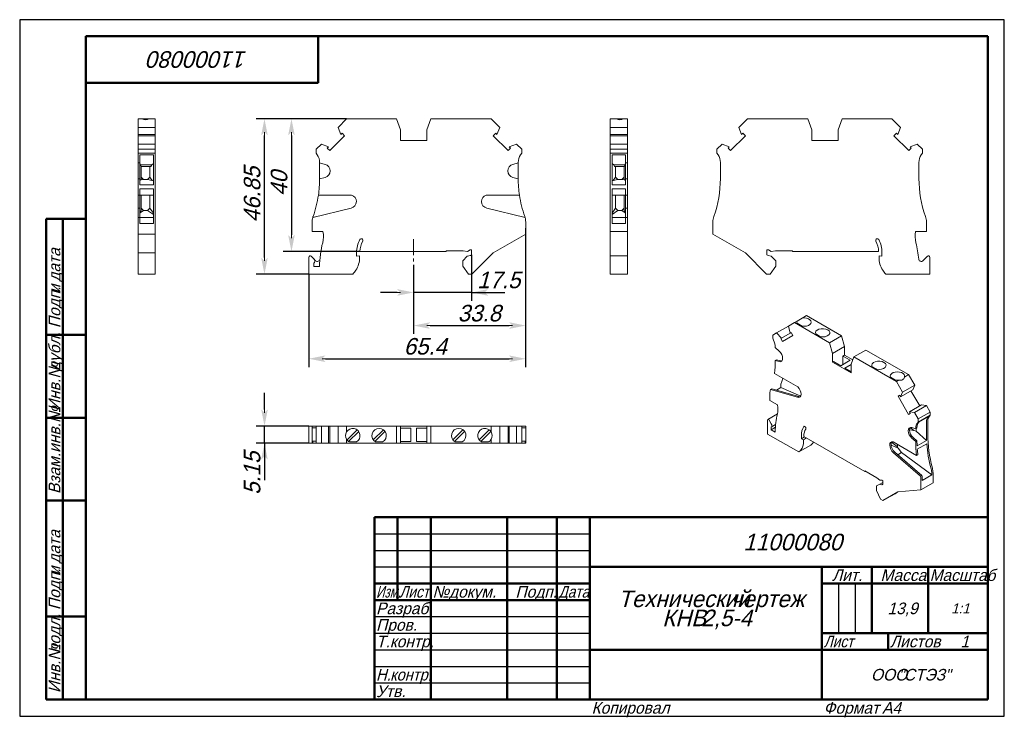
# Model space of a CAD drawing. Header units: millimetres. Extents: x 0 to 297, y 0 to 210.
import ezdxf

# ---------------------------------------------------------------- set-up
doc = ezdxf.new("R2010")
doc.units = ezdxf.units.MM
doc.linetypes.add('CENTER_per1_scale0.152362', pattern=[7.74, 4.8375, -0.9675, 0.9675, -0.9675])
doc.styles.add('TextStyle_1', font='T-FLEX Type A.TTF', dxfattribs={"oblique": 15, "height": 5})
doc.styles.add('TextStyle_2', font='T-FLEX Type A.TTF', dxfattribs={"oblique": 15, "height": 3.5})
doc.styles.add('TextStyle_3', font='T-FLEX Type A.TTF', dxfattribs={"width": 0.744064, "oblique": 15, "height": 3.5})
doc.styles.add('TextStyle_4', font='T-FLEX Type A.TTF', dxfattribs={"width": 0.883061, "oblique": 15, "height": 3.5})
doc.styles.add('TextStyle_5', font='T-FLEX Type A.TTF', dxfattribs={"width": 0.94413, "oblique": 15, "height": 3.5})
doc.styles.add('TextStyle_6', font='T-FLEX Type A.TTF', dxfattribs={"width": 0.98844, "oblique": 15, "height": 3.5})
doc.styles.add('TextStyle_7', font='T-FLEX Type A.TTF', dxfattribs={"oblique": 15, "height": 5})
doc.styles.add('TextStyle_8', font='T-FLEX Type A.TTF', dxfattribs={"oblique": 15, "height": 3})
doc.styles.add('TextStyle_9', font='T-FLEX Type A.TTF', dxfattribs={"oblique": 15, "height": 3.5})
doc.dimstyles.new('DIM_ST_1', dxfattribs={"dimtxt": 5, "dimasz": 5, "dimexe": 2.5, "dimexo": 0, "dimtad": 1, "dimrnd": 0.01, "dimdsep": 46, "dimtxsty": 'TextStyle_1', "dimblk": 'Arrow_3_C7_Status', "dimcen": 0.09, "dimclrd": 7, "dimclre": 7, "dimclrt": 7, "dimazin": 0, "dimtfac": 1, "dimtdec": 0, "dimtmove": 0, "dimatfit": 0, "dimldrblk": 'NONE', "dimfxl": 1, "dimtvp": 1, "dimtolj": 1, "dimarcsym": 0})
doc.dimstyles.new('DIM_ST_2', dxfattribs={"dimtxt": 5, "dimasz": 5, "dimexe": 2.5, "dimexo": 0, "dimtad": 1, "dimrnd": 0.01, "dimdsep": 46, "dimtxsty": 'TextStyle_1', "dimblk": 'Arrow_3_C7_Status', "dimcen": 0.09, "dimclrd": 7, "dimclre": 7, "dimclrt": 7, "dimazin": 0, "dimtfac": 1, "dimtdec": 0, "dimtmove": 0, "dimatfit": 0, "dimldrblk": 'NONE', "dimfxl": 1, "dimtvp": 1, "dimtolj": 1, "dimarcsym": 0})
doc.dimstyles.new('DIM_ST_3', dxfattribs={"dimtxt": 5, "dimasz": 5, "dimexe": 2.5, "dimexo": 0, "dimtad": 1, "dimrnd": 0.01, "dimdsep": 46, "dimtxsty": 'TextStyle_1', "dimblk": 'Arrow_3_C7_Status', "dimcen": 0.09, "dimclrd": 7, "dimclre": 7, "dimclrt": 7, "dimazin": 0, "dimtfac": 1, "dimtdec": 0, "dimtmove": 0, "dimatfit": 0, "dimldrblk": 'NONE', "dimfxl": 1, "dimtvp": 1, "dimtolj": 1, "dimarcsym": 0})

# ---------------------------------------------------------------- blocks, each defined once
blk = doc.blocks.new('Arrow_3_C7_Status')
at = {"color": 7, "linetype": 'Continuous', "lineweight": 0}
blk.add_line((-1, 0), (-0.8, 0), dxfattribs=at)
at = {"color": 7}
blk.add_solid([(-1, -0.2), (0, 0), (-0.8, 0), (-1, 0.2)], dxfattribs=at)
blk = doc.blocks.new('*D5')
at = {"color": 7, "lineweight": -2}
for p, q in [((136.32, 139.12), (136.32, 125.27)), ((118.82, 136.09), (118.82, 125.27)), ((113.82, 127.77), (108.82, 127.77)), ((136.32, 127.77), (118.82, 127.77)), ((136.32, 127.77), (146.32, 127.77)), ((141.32, 127.77), (146.32, 127.77))]:
    blk.add_line(p, q, dxfattribs=at)
at = {"layer": 'Defpoints', "color": 0}
for p in [(136.32, 139.12), (118.82, 136.09), (118.82, 127.77)]:
    blk.add_point(p, dxfattribs=at)
at = {"color": 7, "lineweight": -2, "xscale": 5, "yscale": 5, "zscale": 5}
blk.add_blockref('Arrow_3_C7_Status', (118.82, 127.77), dxfattribs=at)
at = {"color": 7, "lineweight": -2, "xscale": 5, "yscale": 5, "zscale": 5, "rotation": 180}
blk.add_blockref('Arrow_3_C7_Status', (136.32, 127.77), dxfattribs=at)
blk = doc.blocks.new('_None')
blk = doc.blocks.new('*D6')
at = {"color": 7, "lineweight": -2}
for p, q in [((152.62, 147.17), (152.62, 115.27)), ((118.82, 136.09), (118.82, 115.27)), ((123.82, 117.77), (147.62, 117.77))]:
    blk.add_line(p, q, dxfattribs=at)
at = {"layer": 'Defpoints', "color": 0}
for p in [(152.62, 147.17), (118.82, 136.09), (152.62, 117.77)]:
    blk.add_point(p, dxfattribs=at)
at = {"color": 7, "lineweight": -2, "xscale": 5, "yscale": 5, "zscale": 5, "rotation": 180}
blk.add_blockref('Arrow_3_C7_Status', (118.82, 117.77), dxfattribs=at)
at = {"color": 7, "lineweight": -2, "xscale": 5, "yscale": 5, "zscale": 5}
blk.add_blockref('Arrow_3_C7_Status', (152.62, 117.77), dxfattribs=at)
blk = doc.blocks.new('*D7')
at = {"color": 7, "lineweight": -2}
for p, q in [((152.62, 145.32), (152.62, 105.27)), ((87.22, 133.27), (87.22, 105.27)), ((92.22, 107.77), (147.62, 107.77))]:
    blk.add_line(p, q, dxfattribs=at)
at = {"layer": 'Defpoints', "color": 0}
for p in [(152.62, 145.32), (87.22, 133.27), (152.62, 107.77)]:
    blk.add_point(p, dxfattribs=at)
at = {"color": 7, "lineweight": -2, "xscale": 5, "yscale": 5, "zscale": 5}
for p, rotation in [((87.22, 107.77), 180), ((152.62, 107.77), 360)]:
    blk.add_blockref('Arrow_3_C7_Status', p, dxfattribs=dict(at, rotation=rotation))
blk = doc.blocks.new('*D8')
at = {"color": 7, "lineweight": -2}
for p, q in [((98.62, 180.12), (79.48, 180.12)), ((81.98, 175.12), (81.98, 145.12)), ((102.63, 140.12), (79.48, 140.12))]:
    blk.add_line(p, q, dxfattribs=at)
at = {"layer": 'Defpoints', "color": 0}
for p in [(98.62, 180.12), (81.98, 140.12), (102.63, 140.12)]:
    blk.add_point(p, dxfattribs=at)
at = {"color": 7, "lineweight": -2, "xscale": 5, "yscale": 5, "zscale": 5}
for p, rotation in [((81.98, 180.12), 89.99999999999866), ((81.98, 140.12), 269.9999999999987)]:
    blk.add_blockref('Arrow_3_C7_Status', p, dxfattribs=dict(at, rotation=rotation))
blk = doc.blocks.new('*D9')
at = {"color": 7, "lineweight": -2}
for p, q in [((98.62, 180.12), (71.34, 180.12)), ((73.84, 138.27), (73.84, 175.12)), ((87.22, 133.27), (71.34, 133.27))]:
    blk.add_line(p, q, dxfattribs=at)
at = {"layer": 'Defpoints', "color": 0}
for p in [(73.84, 180.12), (98.62, 180.12), (87.22, 133.27)]:
    blk.add_point(p, dxfattribs=at)
at = {"color": 7, "lineweight": -2, "xscale": 5, "yscale": 5, "zscale": 5}
for p, rotation in [((73.84, 180.12), 90), ((73.84, 133.27), 270)]:
    blk.add_blockref('Arrow_3_C7_Status', p, dxfattribs=dict(at, rotation=rotation))
blk = doc.blocks.new('*D10')
at = {"color": 7, "lineweight": -2}
for p, q in [((73.84, 92.48), (73.84, 97.48)), ((87.22, 87.48), (71.34, 87.48)), ((73.84, 82.33), (73.84, 87.48)), ((87.22, 82.33), (71.34, 82.33)), ((73.84, 82.33), (73.84, 71.19)), ((73.84, 77.33), (73.84, 72.33))]:
    blk.add_line(p, q, dxfattribs=at)
at = {"layer": 'Defpoints', "color": 0}
for p in [(73.84, 87.48), (87.22, 87.48), (87.22, 82.33)]:
    blk.add_point(p, dxfattribs=at)
at = {"color": 7, "lineweight": -2, "xscale": 5, "yscale": 5, "zscale": 5}
for p, rotation in [((73.84, 87.48), 269.9999999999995), ((73.84, 82.33), 89.99999999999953)]:
    blk.add_blockref('Arrow_3_C7_Status', p, dxfattribs=dict(at, rotation=rotation))
blk = doc.blocks.new('_FR1Страница_1')
at = {"color": 7, "linetype": 'Continuous', "lineweight": 25}
for p, q in [((0, 210), (0, 0)), ((297, 210), (0, 210)), ((297, 0), (297, 210)), ((107, 55), (172, 55)), ((107, 50), (172, 50)), ((107, 45), (172, 45)), ((247, 40), (247, 25)), ((252, 40), (252, 25)), ((107, 30), (172, 30)), ((107, 25), (172, 25)), ((107, 20), (172, 20)), ((242, 20), (292, 20)), ((262, 20), (262, 20)), ((107, 15), (172, 15)), ((107, 10), (172, 10)), ((0, 0), (297, 0))]:
    blk.add_line(p, q, dxfattribs=at)
at = {"color": 7, "linetype": 'Continuous', "lineweight": 50}
for p, q in [((20, 5), (20, 205)), ((20, 205), (292, 205)), ((90, 191), (90, 205)), ((292, 205), (292, 5)), ((20, 191), (90, 191)), ((8, 5), (8, 150)), ((8, 150), (20, 150)), ((13, 150), (13, 5)), ((8, 115), (20, 115)), ((8, 90), (20, 90)), ((20, 65), (8, 65)), ((107, 5), (107, 60)), ((107, 60), (292, 60)), ((114, 60), (114, 35)), ((124, 60), (124, 5)), ((147, 60), (147, 5)), ((162, 60), (162, 5)), ((172, 60), (172, 5)), ((172, 45), (292, 45)), ((242, 45), (242, 5)), ((257, 45), (257, 25)), ((274, 45), (274, 25)), ((107, 40), (172, 40)), ((242, 40), (292, 40)), ((107, 35), (172, 35)), ((8, 30), (20, 30)), ((242, 25), (292, 25)), ((262, 25), (262, 20)), ((172, 20), (292, 20)), ((20, 5), (8, 5)), ((292, 5), (20, 5))]:
    blk.add_line(p, q, dxfattribs=at)
at = {"color": 7, "oblique": 15}
for s, height, rotation, style, p in [('11000080', 5, 180, 'TextStyle_7', (68.7, 200.5)), ('дата', 3.5, 90, 'TextStyle_2', (12.25, 131.01)), ('Подп.', 3.5, 90, 'TextStyle_2', (12.25, 117)), ('и', 3.5, 90, 'TextStyle_2', (12.25, 127.51)), ('дубл.', 3.5, 90, 'TextStyle_2', (12.25, 104.01)), ('Инв.№', 3.5, 90, 'TextStyle_2', (12.25, 92)), ('Взам.инв.№', 3.5, 90, 'TextStyle_2', (12.25, 67)), ('дата', 3.5, 90, 'TextStyle_2', (12.25, 46.01)), ('Подп.', 3.5, 90, 'TextStyle_2', (12.25, 32)), ('и', 3.5, 90, 'TextStyle_2', (12.25, 42.51)), ('подл.', 3.5, 90, 'TextStyle_2', (12.25, 19.01)), ('Инв.№', 3.5, 90, 'TextStyle_2', (12.25, 7))]:
    blk.add_text(s, height=height, rotation=rotation, dxfattribs=dict(at, style=style)).set_placement(p)
for s, height, style, p in [('11000080', 5, 'TextStyle_7', (218.3, 50)), ('Лит.', 3.5, 'TextStyle_2', (245.03, 40.76)), ('Масса', 3.5, 'TextStyle_2', (259.65, 40.76)), ('№', 3.5, 'TextStyle_2', (124.5, 35.75)), ('Подп.', 3.5, 'TextStyle_2', (149.53, 35.75)), ('докум.', 3.5, 'TextStyle_2', (129.5, 35.75)), ('Технический', 5, 'TextStyle_7', (180.55, 32.88)), ('чертеж', 5, 'TextStyle_7', (214.51, 32.88)), ('Разраб.', 3.5, 'TextStyle_2', (107.5, 30.75)), ('13,9', 3.5, 'TextStyle_2', (261.78, 30.75)), ('1:1', 3, 'TextStyle_8', (280.99, 31)), ('КНВ', 5, 'TextStyle_7', (193.83, 27.12)), ('2,5-4', 5, 'TextStyle_7', (205.62, 27.12)), ('Пров.', 3.5, 'TextStyle_2', (107.5, 25.75)), ('Т.контр.', 3.5, 'TextStyle_2', (107.5, 20.75)), ('Листов', 3.5, 'TextStyle_2', (262.5, 20.75)), ('1', 3.5, 'TextStyle_9', (283.78, 20.75)), ('ООО', 3.5, 'TextStyle_2', (256.78, 10.75)), ('"СТЭЗ"', 3.5, 'TextStyle_2', (265.03, 10.75)), ('Утв.', 3.5, 'TextStyle_2', (107.5, 5.75)), ('Копировал', 3.5, 'TextStyle_2', (172.5, 0.75)), ('Формат', 3.5, 'TextStyle_2', (242.5, 0.75)), ('A4', 3.5, 'TextStyle_2', (260.12, 0.75))]:
    blk.add_text(s, height=height, dxfattribs=dict(at, style=style)).set_placement(p)
for s, style, width, p in [('Масштаб', 'TextStyle_6', 0.98844, (274.5, 40.76)), ('Изм.', 'TextStyle_3', 0.744064, (107.5, 35.75)), ('Лист', 'TextStyle_4', 0.883061, (114.5, 35.75)), ('Дата', 'TextStyle_4', 0.883061, (162.5, 35.75)), ('Лист', 'TextStyle_4', 0.883061, (242.5, 20.75)), ('Н.', 'TextStyle_5', 0.94413, (107.5, 10.75)), ('контр.', 'TextStyle_5', 0.94413, (111.75, 10.75))]:
    blk.add_text(s, height=3.5, dxfattribs=dict(at, style=style, width=width)).set_placement(p)
blk = doc.blocks.new('Страница_1')
at = {"color": 7, "linetype": 'Continuous', "lineweight": 20}
for p, q in [((35.715, 177.542), (35.715, 180.116)), ((35.715, 180.116), (36.863, 180.116)), ((36.862, 180.116), (39.068, 180.116)), ((39.067, 180.116), (40.865, 180.116)), ((40.865, 177.542), (40.865, 180.116)), ((96.049, 177.542), (98.623, 180.116)), ((98.623, 180.116), (113.623, 180.116)), ((113.623, 180.116), (114.823, 176.819)), ((122.823, 176.819), (124.023, 180.116)), ((124.023, 180.116), (142.223, 180.116)), ((144.797, 177.542), (142.223, 180.116)), ((179.945, 180.116), (178.148, 180.116)), ((178.148, 177.542), (178.148, 180.116)), ((182.15, 180.116), (179.944, 180.116)), ((183.298, 180.116), (182.15, 180.116)), ((183.298, 177.542), (183.298, 180.116)), ((216.929, 177.542), (219.503, 180.116)), ((237.703, 180.116), (219.503, 180.116)), ((238.903, 176.819), (237.703, 180.116)), ((248.103, 180.116), (246.903, 176.819)), ((263.103, 180.116), (248.103, 180.116)), ((265.677, 177.542), (263.103, 180.116)), ((35.715, 177.542), (40.865, 177.542)), ((35.715, 177.542), (35.715, 175.4)), ((35.715, 175.4), (40.865, 175.4)), ((35.715, 175.4), (35.715, 175.016)), ((40.865, 175.4), (40.865, 177.542)), ((40.865, 175.016), (40.865, 175.4)), ((96.884, 175.4), (96.049, 177.542)), ((97.257, 175.773), (96.884, 175.4)), ((98.013, 175.016), (97.257, 175.773)), ((114.823, 173.616), (114.823, 176.819)), ((122.823, 173.616), (122.823, 176.819)), ((143.59, 175.773), (142.833, 175.016)), ((143.963, 175.4), (143.59, 175.773)), ((144.797, 177.542), (143.963, 175.4)), ((183.298, 177.542), (178.148, 177.542)), ((178.148, 175.4), (178.148, 177.542)), ((178.148, 175.016), (178.148, 175.4)), ((183.298, 175.4), (178.148, 175.4)), ((183.298, 175.4), (183.298, 177.542)), ((183.298, 175.016), (183.298, 175.4)), ((217.763, 175.4), (216.929, 177.542)), ((218.137, 175.773), (217.763, 175.4)), ((218.893, 175.016), (218.137, 175.773)), ((238.903, 176.819), (238.903, 173.616)), ((246.903, 176.819), (246.903, 173.616)), ((263.713, 175.016), (264.47, 175.773)), ((264.47, 175.773), (264.843, 175.4)), ((264.843, 175.4), (265.677, 177.542)), ((35.715, 175.016), (35.715, 172.508)), ((40.865, 175.016), (35.715, 175.016)), ((35.715, 172.508), (40.865, 172.508)), ((35.715, 170.916), (35.715, 172.508)), ((40.865, 172.508), (40.865, 175.016)), ((40.865, 170.916), (40.865, 172.508)), ((89.423, 170.916), (91.015, 172.508)), ((91.015, 172.508), (93.158, 171.674)), ((93.541, 170.544), (98.013, 175.016)), ((122.823, 173.616), (114.823, 173.616)), ((142.833, 175.016), (147.306, 170.544)), ((149.832, 172.508), (147.689, 171.674)), ((151.423, 170.916), (149.832, 172.508)), ((178.148, 175.016), (178.148, 172.508)), ((178.148, 175.016), (183.298, 175.016)), ((178.148, 170.916), (178.148, 172.508)), ((183.298, 172.508), (178.148, 172.508)), ((183.298, 172.508), (183.298, 175.016)), ((183.298, 170.916), (183.298, 172.508)), ((210.303, 170.916), (211.895, 172.508)), ((211.895, 172.508), (214.038, 171.674)), ((214.421, 170.544), (218.893, 175.016)), ((238.903, 173.616), (246.903, 173.616)), ((263.713, 175.016), (268.185, 170.544)), ((270.711, 172.508), (268.569, 171.674)), ((272.303, 170.916), (270.711, 172.508)), ((35.715, 170.916), (40.865, 170.916)), ((35.715, 169.716), (35.715, 170.916)), ((35.715, 169.237), (35.715, 169.716)), ((40.865, 169.716), (35.715, 169.716)), ((40.865, 170.916), (40.865, 169.716)), ((40.865, 169.716), (40.865, 169.237)), ((89.423, 170.916), (89.423, 169.716)), ((89.423, 169.716), (89.759, 169.237)), ((92.784, 171.3), (93.158, 171.674)), ((93.541, 170.544), (92.784, 171.3)), ((147.306, 170.544), (148.062, 171.3)), ((148.062, 171.3), (147.689, 171.674)), ((151.088, 169.237), (151.423, 169.716)), ((151.423, 169.716), (151.423, 170.916)), ((178.148, 170.916), (178.148, 169.716)), ((183.298, 170.916), (178.148, 170.916)), ((183.298, 169.716), (178.148, 169.716)), ((178.148, 169.716), (178.148, 169.237)), ((183.298, 170.916), (183.298, 169.716)), ((183.298, 169.716), (183.298, 169.237)), ((210.303, 170.916), (210.303, 169.716)), ((210.303, 169.716), (210.639, 169.237)), ((213.664, 171.3), (214.038, 171.674)), ((214.421, 170.544), (213.664, 171.3)), ((268.185, 170.544), (268.942, 171.3)), ((268.942, 171.3), (268.569, 171.674)), ((272.303, 169.716), (271.968, 169.237)), ((272.303, 170.916), (272.303, 169.716)), ((35.715, 169.237), (35.715, 166.971)), ((35.715, 166.81), (35.715, 166.971)), ((35.715, 166.81), (35.715, 166.364)), ((36.265, 166.81), (35.715, 166.81)), ((35.715, 166.364), (35.715, 164.432)), ((36.265, 169.237), (36.265, 169.252)), ((40.315, 169.252), (36.265, 169.252)), ((36.265, 169.237), (36.265, 166.971)), ((36.265, 166.81), (36.265, 166.971)), ((36.265, 166.364), (36.265, 166.81)), ((36.454, 166.233), (36.265, 166.491)), ((36.265, 166.364), (36.265, 164.432)), ((39.824, 166.233), (40.315, 166.662)), ((40.315, 169.237), (40.315, 169.252)), ((40.315, 169.237), (40.315, 166.971)), ((40.315, 162.078), (40.315, 166.971)), ((40.865, 169.237), (40.865, 166.971)), ((40.865, 166.971), (40.865, 162.078)), ((90.473, 166.81), (90.473, 166.971)), ((90.473, 166.81), (92.141, 166.364)), ((90.473, 162.078), (90.473, 166.81)), ((150.373, 166.81), (148.706, 166.364)), ((150.373, 166.81), (150.373, 166.971)), ((150.373, 162.078), (150.373, 166.81)), ((178.148, 166.971), (178.148, 169.237)), ((178.148, 166.971), (178.148, 162.078)), ((178.698, 169.252), (182.748, 169.252)), ((178.698, 169.237), (178.698, 169.252)), ((178.698, 166.971), (178.698, 169.237)), ((178.698, 162.078), (178.698, 166.971)), ((179.189, 166.233), (178.698, 166.662)), ((182.558, 166.233), (182.748, 166.491)), ((182.748, 169.237), (182.748, 169.252)), ((182.748, 166.971), (182.748, 169.237)), ((182.748, 166.81), (182.748, 166.971)), ((182.748, 166.364), (182.748, 166.81)), ((182.748, 166.81), (183.298, 166.81)), ((182.748, 166.364), (182.748, 164.432)), ((183.298, 166.971), (183.298, 169.237)), ((183.298, 166.81), (183.298, 166.971)), ((183.298, 166.81), (183.298, 166.364)), ((183.298, 166.364), (183.298, 164.432)), ((211.353, 166.971), (211.353, 162.078)), ((271.253, 166.971), (271.253, 162.078)), ((35.715, 164.432), (35.715, 164.401)), ((35.715, 164.401), (35.715, 162.469)), ((36.265, 164.401), (36.265, 164.432)), ((36.265, 164.401), (36.265, 162.469)), ((36.454, 166.233), (36.62, 165.777)), ((39.824, 166.233), (36.454, 166.233)), ((39.566, 165.777), (36.62, 165.777)), ((36.665, 165.777), (36.665, 162.001)), ((39.265, 162.566), (39.265, 165.777)), ((39.824, 166.233), (39.566, 165.777)), ((93.623, 164.432), (93.623, 164.401)), ((147.223, 164.432), (147.223, 164.401)), ((179.189, 166.233), (179.446, 165.777)), ((179.189, 166.233), (182.558, 166.233)), ((179.446, 165.777), (182.393, 165.777)), ((179.748, 162.566), (179.748, 165.777)), ((182.348, 165.777), (182.348, 162.001)), ((182.558, 166.233), (182.393, 165.777)), ((182.748, 164.401), (182.748, 164.432)), ((182.748, 164.401), (182.748, 162.469)), ((183.298, 164.432), (183.298, 164.401)), ((183.298, 164.401), (183.298, 162.469)), ((35.715, 162.469), (35.715, 162.022)), ((35.715, 162.022), (35.715, 157.091)), ((36.265, 162.022), (35.715, 162.022)), ((36.265, 162.022), (36.265, 162.469)), ((36.265, 162.022), (36.265, 160.184)), ((36.265, 161.47), (36.549, 161.676)), ((36.549, 161.676), (36.665, 162.001)), ((36.549, 161.676), (37.365, 161.866)), ((37.365, 161.866), (36.665, 162.566)), ((37.365, 161.866), (38.565, 161.866)), ((39.265, 162.566), (38.565, 161.866)), ((39.975, 161.537), (38.565, 161.866)), ((39.975, 161.537), (39.265, 162.566)), ((39.975, 161.537), (40.315, 161.379)), ((40.315, 162.078), (40.315, 160.184)), ((40.865, 162.078), (40.865, 150.697)), ((92.141, 162.469), (90.473, 162.022)), ((148.706, 162.469), (150.373, 162.022)), ((178.148, 162.078), (178.148, 150.697)), ((178.698, 162.078), (178.698, 160.184)), ((179.037, 161.537), (178.698, 161.379)), ((179.037, 161.537), (179.748, 162.566)), ((179.037, 161.537), (180.448, 161.866)), ((179.748, 162.566), (180.448, 161.866)), ((181.648, 161.866), (180.448, 161.866)), ((181.648, 161.866), (182.348, 162.566)), ((182.463, 161.676), (181.648, 161.866)), ((182.463, 161.676), (182.348, 162.001)), ((182.748, 161.47), (182.463, 161.676)), ((182.748, 162.022), (182.748, 162.469)), ((182.748, 162.022), (182.748, 160.184)), ((183.298, 162.022), (182.748, 162.022)), ((183.298, 162.469), (183.298, 162.022)), ((183.298, 162.022), (183.298, 157.091)), ((40.315, 160.184), (36.265, 160.184)), ((36.265, 159.033), (36.265, 157.091)), ((40.315, 159.033), (36.265, 159.033)), ((40.315, 159.033), (40.315, 150.697)), ((182.748, 160.184), (178.698, 160.184)), ((178.698, 159.033), (178.698, 150.697)), ((182.748, 159.033), (178.698, 159.033)), ((182.748, 159.033), (182.748, 157.091)), ((35.715, 157.091), (35.715, 155.18)), ((36.265, 157.091), (35.715, 157.091)), ((35.715, 155.18), (35.715, 155.149)), ((35.715, 155.149), (35.715, 153.188)), ((36.265, 157.091), (36.265, 155.18)), ((36.265, 157.091), (40.315, 157.091)), ((36.265, 155.18), (36.265, 155.149)), ((36.265, 155.149), (36.265, 153.188)), ((36.665, 157.091), (36.665, 152.601)), ((39.265, 157.091), (39.265, 153.166)), ((100.136, 157.091), (90.106, 157.091)), ((101.548, 155.18), (101.548, 155.149)), ((139.298, 155.18), (139.298, 155.149)), ((140.711, 157.091), (150.741, 157.091)), ((182.748, 157.091), (178.698, 157.091)), ((179.748, 157.091), (179.748, 153.166)), ((182.348, 157.091), (182.348, 152.601)), ((182.748, 157.091), (182.748, 155.18)), ((183.298, 157.091), (182.748, 157.091)), ((182.748, 155.18), (182.748, 155.149)), ((182.748, 155.149), (182.748, 153.188)), ((183.298, 157.091), (183.298, 155.18)), ((183.298, 155.18), (183.298, 155.149)), ((183.298, 155.149), (183.298, 153.188)), ((36.265, 153.188), (35.715, 153.188)), ((35.715, 153.188), (35.715, 150.325)), ((36.265, 153.188), (36.265, 150.325)), ((36.265, 151.636), (36.34, 151.748)), ((36.665, 152.601), (36.34, 151.748)), ((36.34, 151.748), (37.365, 152.466)), ((36.665, 153.166), (37.365, 152.466)), ((37.365, 152.466), (38.565, 152.466)), ((39.265, 153.166), (38.565, 152.466)), ((38.565, 152.466), (40.315, 151.24)), ((39.265, 153.166), (40.315, 151.644)), ((99.942, 153.188), (88.396, 150.325)), ((140.905, 153.188), (152.451, 150.325)), ((179.748, 153.166), (178.698, 151.644)), ((180.448, 152.466), (178.698, 151.24)), ((179.748, 153.166), (180.448, 152.466)), ((181.648, 152.466), (180.448, 152.466)), ((182.348, 153.166), (181.648, 152.466)), ((182.672, 151.748), (181.648, 152.466)), ((182.348, 152.601), (182.672, 151.748)), ((182.748, 151.636), (182.672, 151.748)), ((182.748, 153.188), (183.298, 153.188)), ((182.748, 153.188), (182.748, 150.325)), ((183.298, 153.188), (183.298, 150.325)), ((35.715, 149.023), (35.715, 150.325)), ((36.265, 150.325), (35.715, 150.325)), ((35.715, 149.023), (35.715, 145.324)), ((40.315, 150.392), (36.265, 150.392)), ((36.265, 149.023), (36.265, 150.325)), ((36.265, 149.023), (36.265, 148.587)), ((40.315, 148.587), (36.265, 148.587)), ((40.315, 149.023), (40.315, 150.697)), ((40.315, 148.587), (40.315, 149.023)), ((40.865, 149.023), (40.865, 150.697)), ((40.865, 149.023), (40.865, 145.324)), ((88.223, 149.023), (88.223, 146.116)), ((152.623, 149.023), (152.623, 145.324)), ((178.148, 149.023), (178.148, 150.697)), ((178.148, 149.023), (178.148, 146.116)), ((178.698, 149.023), (178.698, 150.697)), ((178.698, 150.392), (182.748, 150.392)), ((178.698, 148.587), (178.698, 149.023)), ((178.698, 148.587), (182.748, 148.587)), ((182.748, 149.023), (182.748, 150.325)), ((183.298, 150.325), (182.748, 150.325)), ((182.748, 149.023), (182.748, 148.587)), ((183.298, 149.023), (183.298, 150.325)), ((183.298, 149.023), (183.298, 146.116)), ((209.103, 149.023), (209.103, 145.324)), ((273.503, 149.023), (273.503, 146.116)), ((91.467, 146.116), (88.223, 146.116)), ((178.148, 142.759), (178.148, 146.116)), ((183.298, 146.116), (178.148, 146.116)), ((183.298, 142.759), (183.298, 146.116)), ((270.26, 146.116), (273.503, 146.116)), ((35.715, 145.324), (35.715, 139.658)), ((35.715, 145.324), (40.865, 145.324)), ((40.865, 145.324), (40.865, 139.658)), ((152.623, 145.324), (142.809, 139.658)), ((178.148, 138.823), (178.148, 142.759)), ((183.298, 138.823), (183.298, 142.759)), ((209.103, 145.324), (218.917, 139.658)), ((35.715, 139.658), (35.715, 133.266)), ((40.865, 139.658), (35.715, 139.658)), ((40.865, 139.658), (40.865, 133.266)), ((101.623, 139.816), (101.623, 138.738)), ((128.623, 140.116), (102.629, 140.116)), ((128.623, 140.116), (128.623, 140.316)), ((133.737, 140.316), (128.623, 140.316)), ((135.057, 140.089), (133.737, 140.316)), ((135.896, 140.58), (135.057, 140.089)), ((135.896, 140.58), (136.323, 140.58)), ((136.323, 139.116), (136.323, 140.58)), ((142.809, 139.658), (136.424, 133.266)), ((218.917, 139.658), (225.303, 133.266)), ((225.403, 140.58), (225.403, 139.116)), ((225.83, 140.58), (225.403, 140.58)), ((225.83, 140.58), (226.67, 140.089)), ((226.67, 140.089), (227.989, 140.316)), ((233.103, 140.316), (227.989, 140.316)), ((233.103, 140.116), (233.103, 140.316)), ((233.103, 140.116), (259.097, 140.116)), ((260.103, 139.816), (260.103, 138.738)), ((87.223, 133.266), (87.223, 138.423)), ((88.76, 137.853), (87.906, 138.706)), ((89.276, 137.337), (88.76, 137.853)), ((102.523, 138.816), (101.623, 138.738)), ((102.523, 138.26), (102.523, 138.816)), ((133.673, 137.316), (135.026, 138.669)), ((133.673, 137.316), (133.673, 135.666)), ((136, 138.93), (135.026, 138.669)), ((136.323, 139.116), (136, 138.93)), ((178.148, 138.423), (178.148, 138.823)), ((183.298, 138.823), (178.148, 138.823)), ((178.148, 133.266), (178.148, 138.423)), ((183.298, 138.423), (183.298, 138.823)), ((183.298, 133.266), (183.298, 138.423)), ((225.403, 139.116), (225.726, 138.93)), ((225.726, 138.93), (226.701, 138.669)), ((228.053, 137.316), (226.701, 138.669)), ((228.053, 137.316), (228.053, 135.666)), ((259.203, 138.26), (259.203, 138.816)), ((259.203, 138.816), (260.103, 138.738)), ((272.451, 137.337), (273.82, 138.706)), ((274.503, 133.266), (274.503, 138.423)), ((88.723, 136.545), (88.723, 135.616)), ((88.723, 135.616), (90.431, 135.616)), ((133.673, 135.666), (135.354, 133.266)), ((228.053, 135.666), (226.373, 133.266)), ((35.715, 133.266), (40.865, 133.266)), ((100.489, 133.266), (87.223, 133.266)), ((135.354, 133.266), (136.424, 133.266)), ((183.298, 133.266), (178.148, 133.266)), ((226.373, 133.266), (225.303, 133.266)), ((261.237, 133.266), (274.503, 133.266)), ((233.677, 118.67), (234.488, 119.138)), ((234.488, 119.138), (236.047, 120.038)), ((236.047, 120.038), (237.318, 120.772)), ((237.318, 120.772), (247.925, 114.648)), ((228.297, 115.564), (231.857, 117.619)), ((231.857, 117.619), (233.677, 118.67)), ((232.447, 115.529), (231.857, 117.619)), ((233.677, 118.67), (244.283, 112.546)), ((234.502, 118.479), (235.999, 117.615)), ((227.171, 114.914), (228.297, 115.564)), ((227.171, 114.914), (227.171, 113.934)), ((227.171, 113.934), (227.409, 113.405)), ((228.297, 115.564), (229.812, 114.008)), ((229.548, 113.855), (229.812, 114.008)), ((230.083, 112.929), (229.548, 113.855)), ((229.812, 114.008), (232.447, 115.529)), ((230.083, 112.929), (233.245, 114.754)), ((232.71, 115.681), (232.447, 115.529)), ((233.245, 114.754), (232.71, 115.681)), ((240.105, 115.244), (241.602, 114.379)), ((244.283, 112.546), (247.925, 114.648)), ((247.925, 114.648), (248.773, 111.466)), ((227.914, 111.133), (227.914, 111.264)), ((227.914, 111.133), (229.093, 110.087)), ((244.283, 112.546), (245.132, 109.364)), ((245.132, 109.364), (248.773, 111.466)), ((248.773, 111.466), (248.773, 108.851)), ((251.637, 108.3), (255.279, 110.403)), ((255.279, 110.403), (268.148, 102.972)), ((227.914, 107.223), (228.303, 107.448)), ((229.093, 106.907), (227.914, 107.223)), ((228.303, 107.448), (229.482, 107.132)), ((230.141, 107.904), (230.141, 107.879)), ((245.132, 106.749), (245.132, 109.364)), ((245.468, 106.943), (245.132, 106.749)), ((245.468, 106.943), (247.695, 105.657)), ((247.695, 105.657), (250.541, 107.3)), ((248.773, 108.851), (248.314, 108.586)), ((250.541, 107.3), (248.314, 108.586)), ((248.314, 108.586), (248.314, 106.014)), ((251.29, 107.398), (248.773, 108.851)), ((250.789, 106.098), (251.637, 108.3)), ((251.637, 108.3), (264.507, 100.87)), ((250.789, 103.483), (245.132, 106.749)), ((250.789, 106.055), (248.897, 104.963)), ((248.897, 104.963), (250.789, 103.871)), ((250.789, 103.483), (250.789, 106.098)), ((257.076, 105.446), (258.573, 104.582)), ((234.746, 99.252), (227.654, 103.347)), ((262.68, 102.21), (264.177, 101.346)), ((264.507, 100.87), (265.318, 101.339)), ((266.877, 102.239), (268.148, 102.972)), ((269.968, 99.82), (268.148, 102.972)), ((226.445, 98.521), (226.834, 98.745)), ((234.609, 96.144), (226.445, 98.521)), ((234.998, 96.369), (226.834, 98.745)), ((229.576, 99.05), (228.306, 98.317)), ((229.576, 99.05), (229.576, 99.406)), ((235.64, 96.533), (229.576, 99.05)), ((266.327, 97.717), (264.507, 100.87)), ((265.737, 96.309), (269.378, 98.411)), ((266.327, 97.717), (269.968, 99.82)), ((271.478, 93.539), (268.843, 98.102)), ((269.378, 98.411), (269.968, 99.82)), ((226.323, 97.528), (226.323, 95.154)), ((228.616, 93.83), (226.323, 95.154)), ((234.998, 96.369), (234.609, 96.144)), ((235.745, 97.115), (235.745, 97.09)), ((265.473, 96.766), (264.938, 96.457)), ((264.938, 96.457), (268.1, 90.979)), ((265.737, 96.309), (265.473, 96.766)), ((266.327, 97.717), (265.737, 96.309)), ((268.371, 91.745), (272.013, 93.848)), ((269.886, 91.552), (273.528, 93.654)), ((273.528, 93.654), (272.013, 93.848)), ((274.654, 91.705), (273.528, 93.654)), ((225.616, 85.071), (225.616, 89.282)), ((228.567, 91.121), (225.699, 89.465)), ((226.702, 88.188), (226.099, 89.234)), ((268.1, 90.979), (268.635, 91.288)), ((268.635, 91.288), (268.371, 91.745)), ((269.886, 91.552), (268.371, 91.745)), ((271.012, 89.602), (269.886, 91.552)), ((271.012, 89.602), (274.654, 91.705)), ((274.654, 90.725), (271.012, 88.623)), ((271.012, 88.623), (271.012, 89.602)), ((274.035, 90.254), (271.171, 88.601)), ((274.027, 90.246), (274.035, 90.254)), ((274.654, 90.725), (274.416, 90.471)), ((274.654, 91.705), (274.654, 90.725)), ((87.906, 87.48), (87.223, 87.48)), ((87.223, 87.48), (87.223, 82.33)), ((88.223, 87.48), (87.906, 87.48)), ((88.223, 86.93), (88.223, 87.48)), ((88.223, 87.48), (88.512, 87.48)), ((88.223, 86.93), (88.512, 86.93)), ((88.223, 86.93), (88.223, 82.88)), ((88.512, 87.48), (89.423, 87.48)), ((88.512, 86.93), (89.423, 86.93)), ((89.423, 87.48), (91.015, 87.48)), ((89.423, 82.33), (89.423, 87.48)), ((91.015, 82.33), (91.015, 87.48)), ((91.015, 87.48), (93.158, 87.48)), ((93.541, 87.48), (93.158, 87.48)), ((93.158, 82.33), (93.158, 87.48)), ((93.541, 87.48), (93.541, 82.33)), ((96.049, 87.48), (93.541, 87.48)), ((96.049, 82.33), (96.049, 87.48)), ((96.049, 87.48), (98.623, 87.48)), ((98.623, 87.48), (113.623, 87.48)), ((98.623, 85.682), (98.623, 87.48)), ((101.769, 86.345), (98.733, 83.31)), ((109.694, 86.345), (106.658, 83.31)), ((113.623, 87.48), (114.823, 87.48)), ((113.623, 82.33), (113.623, 87.48)), ((122.823, 87.48), (114.823, 87.48)), ((114.823, 82.33), (114.823, 87.48)), ((117.973, 86.83), (114.823, 86.83)), ((117.973, 82.805), (117.973, 86.83)), ((122.823, 86.83), (119.673, 86.83)), ((119.673, 86.83), (119.673, 82.805)), ((122.823, 87.48), (124.023, 87.48)), ((122.823, 82.33), (122.823, 87.48)), ((124.023, 87.48), (142.223, 87.48)), ((124.023, 82.33), (124.023, 87.48)), ((133.694, 86.345), (130.658, 83.31)), ((141.619, 86.345), (138.583, 83.31)), ((144.797, 87.48), (142.223, 87.48)), ((142.223, 85.682), (142.223, 87.48)), ((147.306, 87.48), (144.797, 87.48)), ((144.797, 82.33), (144.797, 87.48)), ((147.306, 87.48), (147.306, 82.33)), ((147.306, 87.48), (147.689, 87.48)), ((149.832, 87.48), (147.689, 87.48)), ((147.689, 82.33), (147.689, 87.48)), ((149.832, 82.33), (149.832, 87.48)), ((151.423, 87.48), (149.832, 87.48)), ((151.423, 82.33), (151.423, 87.48)), ((152.335, 87.48), (151.423, 87.48)), ((152.335, 86.93), (151.423, 86.93)), ((152.623, 87.48), (152.335, 87.48)), ((152.623, 86.93), (152.335, 86.93)), ((152.623, 87.48), (152.623, 86.93)), ((152.623, 86.93), (152.623, 82.88)), ((226.676, 87.136), (226.676, 86.377)), ((226.676, 86.377), (227.947, 87.111)), ((226.676, 86.377), (227.884, 85.68)), ((226.702, 87.149), (228.015, 87.907)), ((268.431, 86.222), (268.431, 86.247)), ((269.75, 86.151), (268.432, 86.289)), ((269.75, 86.151), (268.651, 86.994)), ((270.27, 86.678), (269.09, 86.994)), ((269.75, 86.151), (270.406, 85.921)), ((270.658, 86.903), (270.27, 86.678)), ((270.27, 86.678), (270.27, 86.81)), ((270.406, 86.758), (270.406, 85.921)), ((270.658, 86.903), (270.658, 87.034)), ((270.775, 88.368), (271.012, 88.623)), ((271.164, 88.593), (271.171, 88.601)), ((273.522, 84.693), (273.522, 88.688)), ((273.911, 88.912), (273.911, 84.917)), ((98.623, 82.33), (98.623, 83.478)), ((99.228, 82.815), (102.264, 85.85)), ((107.153, 82.815), (110.189, 85.85)), ((131.153, 82.815), (134.189, 85.85)), ((139.078, 82.815), (142.114, 85.85)), ((142.223, 82.33), (142.223, 83.478)), ((234.996, 79.655), (225.616, 85.071)), ((235.798, 84.54), (235.798, 83.659)), ((236.773, 84.222), (235.798, 83.659)), ((236.434, 83.356), (235.798, 83.659)), ((236.434, 83.356), (237.354, 83.887)), ((236.434, 82.902), (236.434, 83.356)), ((254.89, 73.762), (236.51, 84.374)), ((268.042, 86.022), (268.042, 85.997)), ((269.09, 83.815), (270.27, 82.769)), ((270.658, 82.994), (269.479, 84.039)), ((270.406, 85.921), (273.56, 83.125)), ((87.906, 82.33), (87.223, 82.33)), ((88.223, 82.33), (87.906, 82.33)), ((88.223, 82.88), (88.396, 82.88)), ((88.223, 82.33), (88.223, 82.88)), ((88.223, 82.33), (88.396, 82.33)), ((88.396, 82.33), (88.396, 82.88)), ((89.423, 82.88), (88.396, 82.88)), ((89.423, 82.33), (88.396, 82.33)), ((89.423, 82.33), (91.015, 82.33)), ((91.015, 82.33), (93.158, 82.33)), ((93.541, 82.33), (93.158, 82.33)), ((93.541, 82.33), (96.049, 82.33)), ((96.049, 82.33), (98.623, 82.33)), ((98.623, 82.33), (113.623, 82.33)), ((99.44, 82.68), (101.557, 82.68)), ((107.365, 82.68), (109.482, 82.68)), ((113.623, 82.33), (114.823, 82.33)), ((114.823, 82.805), (117.973, 82.805)), ((122.823, 82.33), (114.823, 82.33)), ((119.673, 82.805), (122.823, 82.805)), ((122.823, 82.33), (124.023, 82.33)), ((124.023, 82.33), (142.223, 82.33)), ((131.365, 82.68), (133.482, 82.68)), ((139.29, 82.68), (141.407, 82.68)), ((144.797, 82.33), (142.223, 82.33)), ((144.797, 82.33), (147.306, 82.33)), ((147.306, 82.33), (147.689, 82.33)), ((149.832, 82.33), (147.689, 82.33)), ((151.423, 82.33), (149.832, 82.33)), ((151.423, 82.88), (152.451, 82.88)), ((151.423, 82.33), (152.451, 82.33)), ((152.451, 82.88), (152.451, 82.33)), ((152.623, 82.88), (152.451, 82.88)), ((152.623, 82.33), (152.451, 82.33)), ((152.623, 82.88), (152.623, 82.33)), ((238.638, 81.757), (234.996, 79.655)), ((262.438, 81.703), (262.438, 81.678)), ((262.827, 81.928), (262.827, 81.903)), ((262.841, 81.671), (265.005, 80.761)), ((262.992, 82.597), (264.803, 81.208)), ((263.437, 82.688), (270.53, 78.593)), ((264.803, 81.899), (264.803, 81.208)), ((265.005, 80.761), (264.803, 81.208)), ((266.035, 79.474), (265.005, 80.761)), ((270.658, 82.994), (270.27, 82.769)), ((273.56, 83.125), (270.696, 81.471)), ((273.619, 82.151), (270.755, 80.497)), ((263.963, 79.646), (263.574, 79.421)), ((263.574, 79.421), (271.738, 72.371)), ((263.963, 79.646), (272.127, 72.595)), ((266.035, 79.474), (264.913, 78.826)), ((266.035, 79.474), (275.113, 72.759)), ((270.918, 78.817), (270.53, 78.593)), ((258.506, 71.838), (254.89, 73.926)), ((254.89, 73.762), (254.89, 73.926)), ((255.031, 73.844), (254.89, 73.762)), ((259.439, 71.114), (258.506, 71.838)), ((272.127, 72.595), (271.738, 72.371)), ((275.113, 72.759), (272.249, 71.105)), ((272.249, 71.461), (272.249, 71.105)), ((275.113, 72.759), (275.113, 73.115)), ((275.502, 73.339), (275.502, 70.319)), ((258.461, 69.414), (259.417, 69.967)), ((258.461, 69.414), (258.461, 68.067)), ((259.417, 69.967), (260.335, 70.496)), ((260.106, 69.782), (259.417, 69.967)), ((260.033, 71.172), (259.439, 71.114)), ((260.033, 71.172), (260.335, 70.998)), ((260.335, 69.914), (260.106, 69.782)), ((260.335, 69.802), (260.106, 69.782)), ((260.335, 69.802), (260.335, 70.998)), ((271.861, 71.237), (271.861, 68.217)), ((271.861, 68.217), (275.502, 70.319)), ((258.461, 68.067), (259.649, 65.422)), ((259.649, 65.422), (260.406, 64.985)), ((264.921, 67.597), (260.406, 64.985)), ((260.406, 64.985), (264.047, 67.087)), ((264.929, 67.598), (264.047, 67.087)), ((271.861, 68.217), (264.921, 67.597))]:
    blk.add_line(p, q, dxfattribs=at)
at = {"color": 7, "linetype": 'CENTER_per1_scale0.152362', "lineweight": 5}
blk.add_line((118.823, 143.83), (118.823, 136.09), dxfattribs=at)
at = {"color": 7, "lineweight": 20, "flags": 128}
blk.add_lwpolyline([(266.877, 102.239), (266.789, 101.982), (266.665, 101.755), (266.504, 101.566), (266.31, 101.421), (266.087, 101.325), (265.843, 101.281), (265.584, 101.286), (265.318, 101.339)], dxfattribs=at)
at = {"color": 7, "linetype": 'Continuous', "lineweight": 20}
for centre, radius, start, end in [((37.965, 181.991), 2.175, 239.54969, 300.45031), ((181.048, 181.991), 2.175, 239.54969, 300.45031), ((86.523, 166.971), 3.95, 360, 35), ((91.623, 164.432), 2, 0, 75), ((149.223, 164.432), 2, 105, 180), ((154.323, 166.971), 3.95, 145, 180), ((207.403, 166.971), 3.95, 0, 35), ((275.203, 166.971), 3.95, 145, 180), ((91.623, 164.401), 2, 285, 360), ((149.223, 164.401), 2, 180, 255), ((56.473, 162.078), 34, 351.5654, 359.90532), ((56.473, 162.078), 34, 359.90532, 360), ((184.373, 162.078), 34, 180, 180.09468), ((184.373, 162.078), 34, 180.09468, 188.4346), ((177.353, 162.078), 34, 340.44279, 0), ((305.253, 162.078), 34, 180, 199.55721), ((56.473, 162.078), 34, 340.44279, 351.5654), ((99.548, 155.149), 2, 281.34617, 360), ((99.548, 155.18), 2, 0, 72.91496), ((141.298, 155.18), 2, 107.08504, 180), ((141.298, 155.149), 2, 180, 258.65383), ((184.373, 162.078), 34, 188.4346, 199.55721), ((93.223, 149.023), 5, 164.90393, 180), ((93.223, 149.023), 5, 160.44279, 164.90393), ((147.623, 149.023), 5, 15.09607, 19.55721), ((147.623, 149.023), 5, 360, 15.09607), ((214.103, 149.023), 5, 160.44279, 180), ((268.503, 149.023), 5, 359.99999, 19.55721), ((84.123, 144.591), 7.5, 345.85889, 11.73422), ((277.603, 144.591), 7.5, 168.26578, 194.14111), ((122.523, 134.916), 32.1, 165.85889, 178.75046), ((109.923, 139.816), 8.3, 152.09877, 180), ((103.03, 143.466), 0.5, 332.09877, 152.09877), ((109.923, 139.816), 7.3, 152.09877, 177.64472), ((258.696, 143.466), 0.5, 27.90123, 207.90123), ((251.803, 139.816), 7.3, 2.35528, 27.90123), ((251.803, 139.816), 8.3, 0, 27.90123), ((239.203, 134.916), 32.1, 5.15339, 14.14111), ((87.623, 138.423), 0.4, 45, 180), ((88.123, 137.216), 0.9, 311.81031, 45), ((89.806, 137.867), 0.75, 225, 354.84661), ((95.523, 138.26), 7, 327.14012, 360), ((266.203, 138.26), 7, 180, 212.85988), ((271.92, 137.867), 0.75, 185.15339, 315), ((274.103, 138.423), 0.4, 0.00002, 135), ((93.423, 139.616), 9.5, 318.05468, 327.14012), ((268.303, 139.616), 9.5, 212.85988, 221.94532), ((100.498, 84.58), 2.175, 299.12461, 149.54969), ((108.423, 84.58), 2.175, 299.12461, 240.87539), ((132.423, 84.58), 2.175, 299.12461, 240.87539), ((140.348, 84.58), 2.175, 30.45031, 240.87539), ((100.498, 84.58), 2.175, 149.54969, 210.45031), ((100.498, 84.58), 2.175, 210.45031, 240.87539), ((140.348, 84.58), 2.175, 299.12461, 329.54969), ((140.348, 84.58), 2.175, 329.54969, 30.45031)]:
    blk.add_arc(centre, radius, start, end, dxfattribs=at)
for centre, major_axis, ratio, start_param, end_param in [((236.594, 118.823), (2.175, 0), 0.5773503, 2.8876527, 3.4186704), ((236.594, 118.823), (2.175, 0), 0.5773503, 4.4353112, 8.1079216), ((242.197, 115.587), (2.175, 0), 0.5773503, 4.4353112, 9.7018557), ((225.121, 112.877), (-1.975, 3.421), 0.5773503, 3.9269908, 4.5378561), ((228.727, 108.721), (-1, 1.732), 0.5773503, 3.9269908, 5.2359878), ((203.872, 121.149), (-17, 29.445), 0.5773503, 3.7797793, 3.9253383), ((228.727, 108.696), (-1, 1.732), 0.5773503, 2.6179939, 3.9269908), ((229.116, 108.92), (-1, 1.732), 0.5773503, 2.6179939, 2.9458915), ((259.168, 105.789), (2.175, 0), 0.5773503, 4.4353112, 9.7018557), ((207.125, 123.027), (-17, 29.445), 0.5773503, 3.585653, 3.6411394), ((264.772, 102.554), (2.175, 0), 0.5773503, 6.0292454, 9.7018557), ((264.772, 102.554), (2.175, 0), 0.5773503, 4.4353112, 4.9663289), ((229.858, 95.487), (-2.5, 4.33), 0.5773503, 0.521922, 0.7853982), ((233.111, 97.365), (-2.5, 4.33), 0.5773503, 0.4440604, 0.7853982), ((234.331, 97.931), (-1, 1.732), 0.5773503, 3.9269908, 5.1995969), ((234.331, 97.906), (-1, 1.732), 0.5773503, 2.5542224, 3.9269908), ((234.72, 98.131), (-1, 1.732), 0.5773503, 2.5542224, 2.9458915), ((223.424, 95.583), (-3.75, 6.495), 0.5773503, 3.6801819, 4.1317916), ((225.899, 89.118), (-0.2, 0.346), 0.5773503, 4.712389, 7.0685835), ((250.577, 72.007), (-16.05, 27.799), 0.5773503, 0.5385892, 0.7635896), ((276.315, 87.075), (-1.975, 3.421), 0.5773503, 0.1745329, 0.7853982), ((276.704, 87.3), (-1.975, 3.421), 0.5773503, 0.1745329, 0.7853982), ((226.252, 87.929), (-0.45, 0.779), 0.5773503, 3.0859221, 4.712389), ((241.667, 81.152), (-4.15, 7.188), 0.5773503, 0.2984299, 0.7853982), ((236.793, 86.946), (-0.25, 0.433), 0.5773508, 3.4400205, 6.5816132), ((241.667, 81.152), (-3.65, 6.322), 0.5773503, 0.2984299, 0.7442907), ((269.456, 85.206), (-1, 1.732), 0.5773503, 5.7595865, 7.0685835), ((269.845, 85.43), (-1, 1.732), 0.5773503, 0.1957012, 0.7853982), ((269.845, 85.405), (-1, 1.732), 0.5773503, 0.7853982, 2.0943951), ((273.063, 85.197), (-1.975, 3.421), 0.5773503, 0.1745329, 0.7853982), ((273.451, 85.422), (-1.975, 3.421), 0.5773503, 0.1745329, 0.7853982), ((269.456, 85.181), (-1, 1.732), 0.5773503, 0.7853982, 2.0943951), ((297.564, 70.812), (-17, 29.445), 0.5773503, 0.7853982, 0.8411407), ((297.953, 71.037), (-17, 29.445), 0.5773503, 0.7853982, 1.1267359), ((230, 87.724), (-4.75, 8.227), 0.5773503, 3.1949069, 3.3534777), ((231.485, 85.76), (-3.5, 6.062), 0.5773503, 3.3534777, 3.9269908), ((233.641, 89.827), (-4.75, 8.227), 0.5773503, 3.1949069, 3.3534777), ((235.126, 87.862), (-3.5, 6.062), 0.5773503, 3.3534777, 3.437128), ((263.853, 80.887), (-1, 1.732), 0.5773503, 5.7959774, 7.0685835), ((263.853, 80.862), (-1, 1.732), 0.5773503, 0.7853982, 2.1581665), ((264.241, 81.111), (-1, 1.732), 0.5773503, 0.1957012, 0.7853982), ((264.241, 81.086), (-1, 1.732), 0.5773503, 0.7853982, 2.1581665), ((294.311, 68.934), (-17, 29.445), 0.5773503, 0.7870506, 0.9326096), ((294.7, 69.159), (-17, 29.445), 0.5773503, 0.7870506, 0.8411407), ((294.7, 69.159), (-17, 29.445), 0.5773503, 0.8750764, 0.9326096), ((297.564, 70.812), (-17, 29.445), 0.5773503, 0.8750764, 1.1267359), ((271.578, 75.156), (-2.5, 4.33), 0.5773503, 3.9269908, 4.2683286), ((271.967, 75.381), (-2.5, 4.33), 0.5773503, 3.9269908, 4.2683286), ((268.325, 73.278), (-2.5, 4.33), 0.5773503, 3.9269908, 4.190467), ((268.714, 73.503), (-2.5, 4.33), 0.5773503, 3.9269908, 4.190467)]:
    blk.add_ellipse(centre, major_axis=major_axis, ratio=ratio, start_param=start_param, end_param=end_param, dxfattribs=at)
blk.add_blockref('_FR1Страница_1', (0, 0))
at = {"color": 7, "style": 'TextStyle_1', "oblique": 15}
for s, p in [('46.85', (72.59, 148.912)), ('40', (80.73, 156.901)), ('5.15', (72.59, 66.725))]:
    blk.add_text(s, height=5, rotation=90, dxfattribs=at).set_placement(p)
for s, p in [('17.5', (137.993, 129.02)), ('33.8', (132.127, 119.02)), ('65.4', (115.84, 109.02))]:
    blk.add_text(s, height=5, dxfattribs=at).set_placement(p)
for base, p1, p2, angle, dimstyle, picture, middle, dimtype in [((73.84, 180.116), (87.223, 133.266), (98.623, 180.116), 90, 'DIM_ST_1', '*D9', (73.84, 155.7), 160), ((81.98, 140.116), (98.623, 180.116), (102.629, 140.116), 270, 'DIM_ST_1', '*D8', (81.98, 160.116), 160), ((118.823, 127.77), (136.323, 139.116), (118.823, 136.09), 180, 'DIM_ST_1', '*D5', (146.323, 127.77), 160), ((73.84, 87.48), (87.223, 82.33), (87.223, 87.48), 90, 'DIM_ST_3', '*D10', (73.84, 71.193), 161)]:
    dim = blk.add_linear_dim(base=base, p1=p1, p2=p2, angle=angle, text=' ', dimstyle=dimstyle)
    dim.commit()
    dim.dimension.update_dxf_attribs({"geometry": picture, "text_midpoint": middle, "dimtype": dimtype})
for base, p1, p2, dimstyle, picture, middle in [((152.623, 117.77), (118.823, 136.09), (152.623, 147.174), 'DIM_ST_2', '*D6', (137.13, 117.77)), ((152.623, 107.77), (87.223, 133.266), (152.623, 145.324), 'DIM_ST_1', '*D7', (121.02, 107.77))]:
    dim = blk.add_linear_dim(base=base, p1=p1, p2=p2, text=' ', dimstyle=dimstyle)
    dim.commit()
    dim.dimension.update_dxf_attribs({"geometry": picture, "text_midpoint": middle, "dimtype": 160})

msp = doc.modelspace()

# ---------------------------------------------------------------- block references
msp.add_blockref('Страница_1', (0, 0))

doc.saveas('drawing.dxf')
